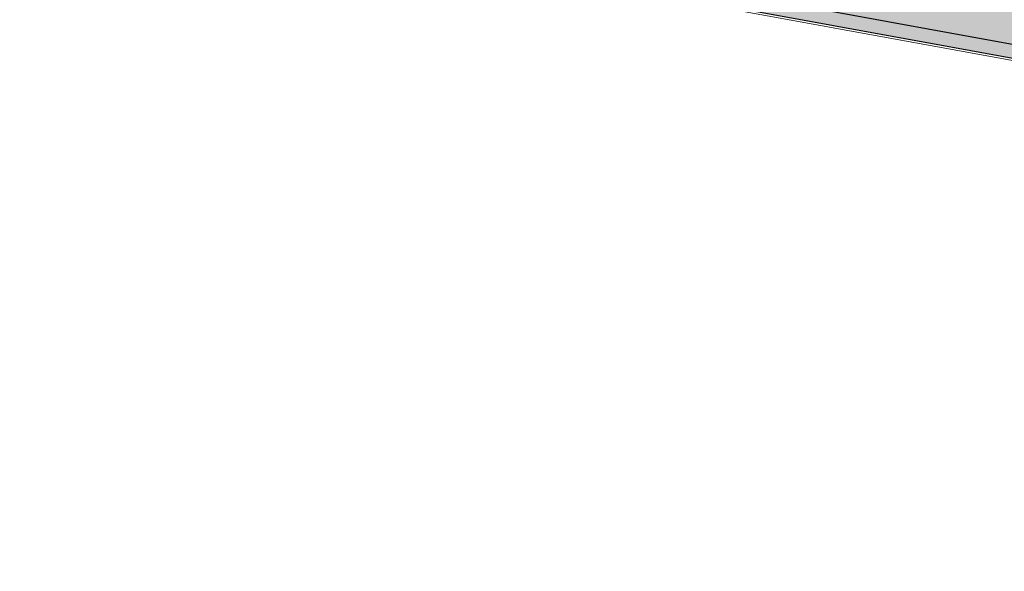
# Model space of a CAD drawing. Header units: metres. Extents: x 131295 to 132236, y 397710 to 398702.
# Tile 73 of 127: x 131592 to 131617, y 398131 to 398145. Entities that reach past the tile are written whole.
import ezdxf

# ---------------------------------------------------------------- set-up
doc = ezdxf.new("R2010")
doc.units = ezdxf.units.M
for name, color, linetype, lineweight in [('N-KO-opsluitband 60x200mm', 2, 'Continuous', 25), ('N-KO-opsluitband achterkant', 8, 'Continuous', 5), ("N-VH-arcering 'MAT' grijs 254", 254, 'Continuous', 18)]:
    doc.layers.add(name, color=color, linetype=linetype, lineweight=lineweight)
doc.layers.add('X-AL-contourlijnen', color=30, linetype='Continuous', plot=False)
doc.layers.add('X-AL-hulplijn bandenlijnnummers', color=30, linetype='Continuous', plot=False)

msp = doc.modelspace()

# ---------------------------------------------------------------- hatches: boundary and pattern name
at = {"layer": "N-VH-arcering 'MAT' grijs 254"}
h = msp.add_hatch(color=256, dxfattribs=at)
h.dxf.hatch_style = 1
edge = h.paths.add_edge_path()
edge.add_line((131571.1321392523, 398153.9120743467), (131569.5587155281, 398154.1988441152))
edge.add_arc((131568.6980529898, 398149.4766348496), 4.800000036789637, 79.67073716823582, 85.13149243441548)
edge.add_line((131569.1054255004, 398154.2593169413), (131561.4738187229, 398132.3062775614))
edge.add_arc((131560.5292654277, 398132.6346357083), 1.000000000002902, 251.1264028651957, 340.83084804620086, ccw=False)
edge.add_line((131560.205784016, 398131.6884011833), (131562.8492709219, 398130.7810768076))
edge.add_line((131562.8492709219, 398130.7810768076), (131564.6757233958, 398136.0350402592))
edge.add_line((131564.6757233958, 398136.0350402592), (131565.2667680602, 398137.7352361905))
edge.add_line((131565.2667680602, 398137.7352361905), (131570.0253919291, 398151.4238682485))
edge.add_arc((131570.9699452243, 398151.0955101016), 0.9999999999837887, 79.67073715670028, 160.830848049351, ccw=False)
edge.add_line((131571.1492499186, 398152.079303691), (131622.628119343, 398142.6968447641))
edge.add_line((131622.628119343, 398142.6968447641), (131622.787, 398143.584))
edge.add_line((131622.787, 398143.584), (131622.9538829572, 398144.4781892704))
edge.add_line((131622.9538829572, 398144.4781892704), (131607.8378848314, 398147.222142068))
edge.add_line((131607.8378848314, 398147.222142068), (131571.1321392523, 398153.9120743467))

# ---------------------------------------------------------------- linework, layer by layer
at = {"layer": 'N-KO-opsluitband 60x200mm', "flags": 128}
msp.add_lwpolyline([(131579.0759531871, 398132.9347040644), (131565.2667680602, 398137.7352361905), (131570.0253919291, 398151.4238682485, -0.3697133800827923), (131571.1492499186, 398152.079303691), (131622.628119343, 398142.6968447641)], format="xyb", dxfattribs=at)
at = {"layer": 'N-KO-opsluitband achterkant', "flags": 128}
msp.add_lwpolyline([(131579.0956546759, 398132.9913772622), (131565.3431427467, 398137.7722078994), (131570.0820651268, 398151.4041667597, -0.3697133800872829), (131571.1384916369, 398152.0202760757), (131622.6173610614, 398142.6378171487), (131622.628119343, 398142.6968447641)], format="xyb", dxfattribs=at)
at = {"layer": 'X-AL-contourlijnen', "flags": 128}
msp.add_lwpolyline([(131571.1321392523, 398153.9120743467), (131569.5587155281, 398154.1988441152, 0.02383154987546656), (131569.1054255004, 398154.2593169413), (131561.4738187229, 398132.3062775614, -0.4127035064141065), (131560.205784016, 398131.6884011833), (131562.8492709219, 398130.7810768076), (131564.6757233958, 398136.0350402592), (131565.2667680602, 398137.7352361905), (131570.0253919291, 398151.4238682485, -0.3697133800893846), (131571.1492499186, 398152.079303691), (131622.628119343, 398142.6968447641), (131622.787, 398143.584), (131622.9538829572, 398144.4781892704), (131607.8378848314, 398147.222142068)], format="xyb", close=True, dxfattribs=at)
at = {"layer": 'X-AL-hulplijn bandenlijnnummers', "flags": 128}
msp.add_lwpolyline([(131564.8212490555, 398137.5195678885), (131569.6947982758, 398151.5387935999, -0.3697133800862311), (131571.2120065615, 398152.4236314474), (131622.1989791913, 398143.1308248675)], format="xyb", dxfattribs=at)

doc.saveas('drawing.dxf')
